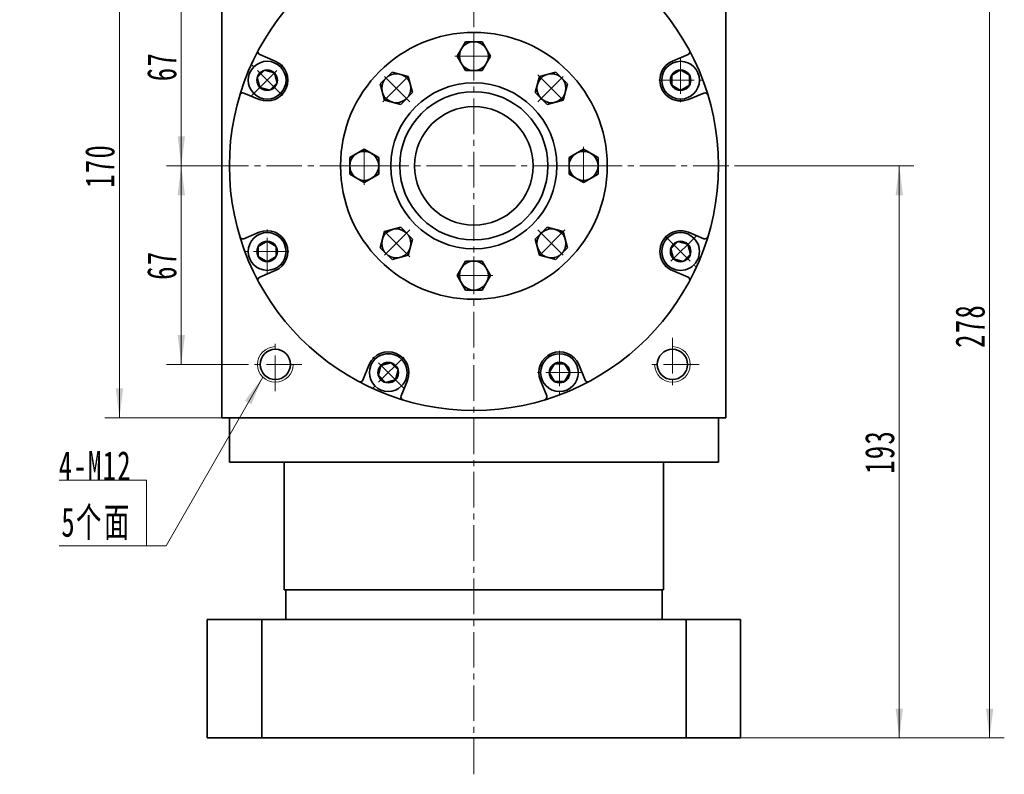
# Model space of a CAD drawing. Header units: millimetres. Extents: x 26 to 1187, y 84 to 860.
# Tile 4 of 5: x 552 to 884, y 437 to 692. Entities that reach past the tile are written whole.
import ezdxf

# ---------------------------------------------------------------- set-up
doc = ezdxf.new("R2010")
doc.units = ezdxf.units.MM
doc.set_wipeout_variables(frame=1)
doc.linetypes.add('点画线', pattern=[18, 12, -2, 2, -2])
doc.layers.get('0').update_dxf_attribs({"lineweight": 35})
for name, color, linetype, lineweight in [('中心线层', 1, '点画线', 18), ('尺寸线层', 3, 'Continuous', 18), ('粗实线层', 7, 'Continuous', 35)]:
    doc.layers.add(name, color=color, linetype=linetype, lineweight=lineweight)
doc.styles.add('标准', font='txt', dxfattribs={"width": 0.667})
doc.dimstyles.new('a4-1-1.5', dxfattribs={"dimtxt": 4.5, "dimasz": 4.5, "dimexe": 2.25, "dimexo": 0, "dimgap": 0.75, "dimtad": 1, "dimdec": 3, "dimdsep": 46, "dimtxsty": '标准', "dimblk": '_CAXARROW', "dimcen": 0, "dimdle": 6, "dimazin": 2, "dimtfac": 0.707107, "dimtdec": 3, "dimtix": 1, "dimtmove": 2, "dimatfit": 3, "dimfxl": 0, "dimfrac": 2, "dimtolj": 1, "dimtzin": 0, "dimarcsym": 0})

# ---------------------------------------------------------------- blocks, each defined once
blk = doc.blocks.new('*X9')
at = {"layer": '尺寸线层', "linetype": 'Continuous'}
for points in [[(606.12, 709.76), (607.36, 699.86), (604.88, 699.86)], [(606.12, 642.76), (607.36, 652.66), (604.88, 652.66)]]:
    blk.add_hatch(color=0, dxfattribs=at).paths.add_polyline_path(points, flags=0)
at = {"layer": '尺寸线层', "color": 0, "linetype": 'Continuous'}
for p, q in [((628.84, 709.76), (601.17, 709.76)), ((606.12, 709.76), (606.12, 642.76)), ((616.84, 642.76), (601.17, 642.76))]:
    blk.add_line(p, q, dxfattribs=at)
at = {"layer": '尺寸线层', "color": 0, "insert": (599.58, 676.26), "char_height": 9.9, "width": 19.8, "attachment_point": 5, "rotation": 90, "line_spacing_factor": 1.15057, "style": '标准'}
blk.add_mtext('\\T1.1;67', dxfattribs=at)
blk = doc.blocks.new('_CAXARROW')
blk.add_hatch(color=0).paths.add_polyline_path([(0, 0), (-1, 0.125), (-1, -0.125)], flags=0)
blk = doc.blocks.new('*X10')
at = {"layer": '尺寸线层', "linetype": 'Continuous'}
for points in [[(606.12, 642.76), (607.36, 632.86), (604.88, 632.86)], [(606.12, 575.76), (607.36, 585.66), (604.88, 585.66)]]:
    blk.add_hatch(color=0, dxfattribs=at).paths.add_polyline_path(points, flags=0)
at = {"layer": '尺寸线层', "color": 0, "linetype": 'Continuous'}
for p, q in [((616.84, 642.76), (601.17, 642.76)), ((606.12, 642.76), (606.12, 575.76)), ((628.84, 575.76), (601.17, 575.76))]:
    blk.add_line(p, q, dxfattribs=at)
at = {"layer": '尺寸线层', "color": 0, "insert": (599.58, 609.26), "char_height": 9.9, "width": 19.8, "attachment_point": 5, "rotation": 90, "line_spacing_factor": 1.15057, "style": '标准'}
blk.add_mtext('\\T1.1;67', dxfattribs=at)
blk = doc.blocks.new('*X11')
at = {"layer": '尺寸线层', "linetype": 'Continuous'}
for points in [[(585.25, 727.76), (586.49, 717.86), (584.02, 717.86)], [(585.25, 557.76), (586.49, 567.66), (584.02, 567.66)]]:
    blk.add_hatch(color=0, dxfattribs=at).paths.add_polyline_path(points, flags=0)
at = {"layer": '尺寸线层', "color": 0, "linetype": 'Continuous'}
for p, q in [((619.84, 727.76), (580.3, 727.76)), ((585.25, 727.76), (585.25, 557.76)), ((619.84, 557.76), (580.3, 557.76))]:
    blk.add_line(p, q, dxfattribs=at)
at = {"layer": '尺寸线层', "color": 0, "insert": (578.68, 642.76), "char_height": 9.9, "width": 27.1215, "attachment_point": 5, "rotation": 90, "line_spacing_factor": 1.15057, "style": '标准'}
blk.add_mtext('\\T1.1;170', dxfattribs=at)
blk = doc.blocks.new('*X13')
at = {"layer": '尺寸线层', "linetype": 'Continuous'}
blk.add_hatch(color=0, dxfattribs=at).paths.add_polyline_path([(39.19, 56.94), (35.35, 47.73), (33.2, 48.96)], flags=0)
at = {"layer": '尺寸线层', "color": 0, "linetype": 'Continuous'}
blk.add_line((39.19, 56.94), (6.6, 0), dxfattribs=at)
at = {"layer": '尺寸线层', "color": 0}
for p, q in [((0, 22.2), (-29.53, 22.2)), ((0, 0), (0, 22.2)), ((0, 0), (-29.53, 0)), ((6.6, 0), (0, 0))]:
    blk.add_line(p, q, dxfattribs=at)
at = {"layer": '尺寸线层', "color": 0, "insert": (-4.95, 1.98), "char_height": 9.9, "width": 49.1522, "attachment_point": 9, "line_spacing_factor": 1.15057, "style": '标准'}
blk.add_mtext('\\T1.1;4-M12\\P5个面', dxfattribs=at)
blk = doc.blocks.new('*X12')
at = {"layer": '中心线层', "linetype": '点画线', "lineweight": 18}
for p, q in [((0, -7.37), (0, 7.37)), ((-7.37, 0), (7.37, 0))]:
    blk.add_line(p, q, dxfattribs=at)
at = {"layer": '粗实线层'}
for p, q in [((-3.46, 0), (-1.73, 3)), ((-3.46, 0), (-1.73, -3)), ((-1.73, 3), (1.73, 3)), ((3.46, 0), (1.73, 3)), ((3.46, 0), (1.73, 3)), ((3.46, 0), (1.73, -3)), ((-1.73, -3), (1.73, -3))]:
    blk.add_line(p, q, dxfattribs=at)
blk.add_circle((0, 0), 3.46, dxfattribs=at)
for start, end in [(0, 180), (180, 0)]:
    blk.add_arc((0, 0), 6.37, start, end, dxfattribs=at)
blk = doc.blocks.new('*X15')
at = {"layer": '中心线层', "linetype": '点画线', "lineweight": 18}
for p, q in [((0, -6.4), (0, 6.4)), ((6.4, 0), (-6.4, 0))]:
    blk.add_line(p, q, dxfattribs=at)
at = {"layer": '粗实线层'}
for p, q in [((0, 5.65), (-4.89, 2.82)), ((4.89, 2.82), (0, 5.65)), ((-4.89, 2.82), (-4.89, -2.82)), ((4.89, 2.82), (4.89, -2.82)), ((-4.89, -2.82), (0, -5.65)), ((0, -5.65), (4.89, -2.82))]:
    blk.add_line(p, q, dxfattribs=at)
blk.add_circle((0, 0), 4.89, dxfattribs=at)
blk = doc.blocks.new('435GGHH_1')
at = {"layer": '粗实线层'}
for radius in [28, 25]:
    blk.add_circle((0, 0), radius, dxfattribs=at)
blk.add_wipeout([(-32.11, 0), (-32.11, 0.9), (-32.11, 0.9), (-32.11, 2.82), (-32.11, 2.82), (-34.56, 4.23), (-34.56, 4.23), (-37, 5.65), (-37, 5.65), (-39.45, 4.23), (-39.45, 4.23), (-41.89, 2.82), (-41.89, 2.82), (-41.89, 0.9), (-41.89, 0.9), (-41.89, 0), (-41.89, 0), (-41.89, -2.82), (-41.89, -2.82), (-39.45, -4.23), (-39.45, -4.23), (-37, -5.65), (-37, -5.65), (-34.56, -4.23), (-34.56, -4.23), (-32.11, -2.82), (-32.11, -2.82)]).dxf.layer = '粗实线层'
blk.add_circle((0, 0), 45, dxfattribs=at)
blk.add_blockref('*X15', (-37, 0), dxfattribs=at)
for points in [[(0, 32.11), (0.9, 32.11), (0.9, 32.11), (2.82, 32.11), (2.82, 32.11), (4.23, 34.55), (4.23, 34.55), (5.65, 37), (5.65, 37), (4.23, 39.44), (4.23, 39.44), (2.82, 41.89), (2.82, 41.89), (0.9, 41.89), (0.9, 41.89), (0, 41.89), (0, 41.89), (-2.82, 41.89), (-2.82, 41.89), (-4.23, 39.44), (-4.23, 39.44), (-5.65, 37), (-5.65, 37), (-4.23, 34.55), (-4.23, 34.55), (-2.82, 32.11), (-2.82, 32.11)], [(-22.71, 22.71), (-22.07, 23.34), (-22.07, 23.34), (-20.71, 24.7), (-20.71, 24.7), (-21.44, 27.43), (-21.44, 27.43), (-22.17, 30.16), (-22.17, 30.16), (-24.9, 30.89), (-24.9, 30.89), (-27.62, 31.62), (-27.62, 31.62), (-28.98, 30.26), (-28.98, 30.26), (-29.62, 29.62), (-29.62, 29.62), (-31.62, 27.62), (-31.62, 27.62), (-30.89, 24.9), (-30.89, 24.9), (-30.16, 22.17), (-30.16, 22.17), (-27.43, 21.44), (-27.43, 21.44), (-24.7, 20.71), (-24.7, 20.71)], [(22.71, 22.71), (23.34, 22.07), (23.34, 22.07), (24.7, 20.71), (24.7, 20.71), (27.43, 21.44), (27.43, 21.44), (30.16, 22.17), (30.16, 22.17), (30.89, 24.9), (30.89, 24.9), (31.62, 27.62), (31.62, 27.62), (30.26, 28.98), (30.26, 28.98), (29.62, 29.62), (29.62, 29.62), (27.62, 31.62), (27.62, 31.62), (24.9, 30.89), (24.9, 30.89), (22.17, 30.16), (22.17, 30.16), (21.44, 27.43), (21.44, 27.43), (20.71, 24.7), (20.71, 24.7)], [(32.11, 0), (32.11, -0.9), (32.11, -0.9), (32.11, -2.82), (32.11, -2.82), (34.55, -4.23), (34.55, -4.23), (37, -5.65), (37, -5.65), (39.44, -4.23), (39.44, -4.23), (41.89, -2.82), (41.89, -2.82), (41.89, -0.9), (41.89, -0.9), (41.89, 0), (41.89, 0), (41.89, 2.82), (41.89, 2.82), (39.44, 4.23), (39.44, 4.23), (37, 5.65), (37, 5.65), (34.55, 4.23), (34.55, 4.23), (32.11, 2.82), (32.11, 2.82)], [(-22.71, -22.71), (-23.34, -22.07), (-23.34, -22.07), (-24.7, -20.71), (-24.7, -20.71), (-27.43, -21.44), (-27.43, -21.44), (-30.16, -22.17), (-30.16, -22.17), (-30.89, -24.9), (-30.89, -24.9), (-31.62, -27.62), (-31.62, -27.62), (-30.26, -28.98), (-30.26, -28.98), (-29.62, -29.62), (-29.62, -29.62), (-27.62, -31.62), (-27.62, -31.62), (-24.9, -30.89), (-24.9, -30.89), (-22.17, -30.16), (-22.17, -30.16), (-21.44, -27.43), (-21.44, -27.43), (-20.71, -24.7), (-20.71, -24.7)], [(22.71, -22.71), (22.07, -23.34), (22.07, -23.34), (20.71, -24.7), (20.71, -24.7), (21.44, -27.43), (21.44, -27.43), (22.17, -30.16), (22.17, -30.16), (24.9, -30.89), (24.9, -30.89), (27.62, -31.62), (27.62, -31.62), (28.98, -30.26), (28.98, -30.26), (29.62, -29.62), (29.62, -29.62), (31.62, -27.62), (31.62, -27.62), (30.89, -24.9), (30.89, -24.9), (30.16, -22.17), (30.16, -22.17), (27.43, -21.44), (27.43, -21.44), (24.7, -20.71), (24.7, -20.71)], [(0, -32.11), (-0.9, -32.11), (-0.9, -32.11), (-2.82, -32.11), (-2.82, -32.11), (-4.23, -34.56), (-4.23, -34.56), (-5.65, -37), (-5.65, -37), (-4.23, -39.45), (-4.23, -39.45), (-2.82, -41.89), (-2.82, -41.89), (-0.9, -41.89), (-0.9, -41.89), (0, -41.89), (0, -41.89), (2.82, -41.89), (2.82, -41.89), (4.23, -39.45), (4.23, -39.45), (5.65, -37), (5.65, -37), (4.23, -34.56), (4.23, -34.56), (2.82, -32.11), (2.82, -32.11)]]:
    blk.add_wipeout(points).dxf.layer = '粗实线层'
for p, rotation in [((0, 37), 270), ((-26.16, 26.16), 315.0000000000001), ((26.16, 26.16), 225.0000000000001), ((37, 0), 180), ((-26.16, -26.16), 45.00000000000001), ((26.16, -26.16), 135.0000000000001), ((0, -37), 90)]:
    blk.add_blockref('*X15', p, dxfattribs=dict(at, rotation=rotation))
blk = doc.blocks.new('*X44')
at = {"layer": '尺寸线层', "linetype": 'Continuous'}
for points in [[(878.88, 727.76), (880.11, 717.86), (877.64, 717.86)], [(878.88, 449.76), (880.11, 459.66), (877.64, 459.66)]]:
    blk.add_hatch(color=0, dxfattribs=at).paths.add_polyline_path(points, flags=0)
at = {"layer": '尺寸线层', "color": 0, "linetype": 'Continuous'}
for p, q in [((789.84, 727.76), (883.83, 727.76)), ((878.88, 727.76), (878.88, 449.76)), ((794.84, 449.76), (883.83, 449.76))]:
    blk.add_line(p, q, dxfattribs=at)
at = {"layer": '尺寸线层', "color": 0, "insert": (872.33, 588.76), "char_height": 9.9, "width": 28.1544, "attachment_point": 5, "rotation": 90, "line_spacing_factor": 1.15057, "style": '标准'}
blk.add_mtext('\\T1.1;278', dxfattribs=at)
blk = doc.blocks.new('*X45')
at = {"layer": '尺寸线层', "linetype": 'Continuous'}
for points in [[(848.39, 642.76), (849.62, 632.86), (847.15, 632.86)], [(848.39, 449.76), (849.62, 459.66), (847.15, 459.66)]]:
    blk.add_hatch(color=0, dxfattribs=at).paths.add_polyline_path(points, flags=0)
at = {"layer": '尺寸线层', "color": 0, "linetype": 'Continuous'}
for p, q in [((792.84, 642.76), (853.34, 642.76)), ((848.39, 642.76), (848.39, 449.76)), ((794.84, 449.76), (853.34, 449.76))]:
    blk.add_line(p, q, dxfattribs=at)
at = {"layer": '尺寸线层', "color": 0, "insert": (841.81, 546.26), "char_height": 9.9, "width": 26.9001, "attachment_point": 5, "rotation": 90, "line_spacing_factor": 1.15057, "style": '标准'}
blk.add_mtext('\\T1.1;193', dxfattribs=at)

msp = doc.modelspace()

# ---------------------------------------------------------------- linework, layer by layer
at = {"layer": '中心线层'}
for p, q in [((704.8446, 437.4947), (704.8446, 730.7598)), ((616.8446, 642.7598), (792.8446, 642.7598)), ((637.8446, 566.7598), (637.8446, 584.7598)), ((771.8446, 584.7598), (771.8446, 566.7598)), ((646.8446, 575.7598), (628.8446, 575.7598)), ((780.8446, 575.7598), (762.8446, 575.7598))]:
    msp.add_line(p, q, dxfattribs=at)
at = {"layer": '粗实线层'}
for p, q in [((619.8446, 557.7598), (619.8446, 727.7598)), ((789.8446, 557.7598), (789.8446, 727.7598)), ((622.3446, 557.7598), (622.3446, 542.7598)), ((787.3446, 557.7598), (787.3446, 542.7598)), ((622.3446, 542.7598), (787.3446, 542.7598)), ((640.8446, 499.7598), (640.8446, 542.7598)), ((768.8446, 499.7598), (768.8446, 542.7598)), ((640.8446, 499.7598), (768.8446, 499.7598)), ((641.3446, 489.7598), (641.3446, 499.7598)), ((768.3446, 489.7598), (768.3446, 499.7598)), ((614.8446, 489.7598), (794.8446, 489.7598)), ((614.8446, 489.7598), (614.8446, 449.7598)), ((633.2555, 449.7598), (633.2555, 489.7598)), ((641.3446, 489.7598), (768.3446, 489.7598)), ((776.4337, 449.7598), (776.4337, 489.7598)), ((794.8446, 449.7598), (794.8446, 489.7598)), ((614.8446, 449.7598), (794.8446, 449.7598))]:
    msp.add_line(p, q, dxfattribs=at)
msp.add_lwpolyline([(789.8446, 557.7598), (619.8446, 557.7598)], dxfattribs=at)
for centre, radius in [((704.8446, 642.7598), 82.5), ((637.8446, 575.7598), 5.1), ((771.8446, 575.7598), 5.1)]:
    msp.add_circle(centre, radius, dxfattribs=at)
for centre, start, end in [((632.9735, 681.1889), 151.866752, 247.500022), ((776.7157, 681.1889), 292.499978, 28.133248), ((632.9735, 604.3307), 112.499978, 208.133248), ((776.7157, 604.3307), 331.866752, 67.500022), ((666.4155, 570.8887), 241.866752, 337.500022), ((743.2737, 570.8887), 202.499978, 298.133248)]:
    msp.add_arc(centre, 1, start, end, dxfattribs=at)
at = {"layer": '粗实线层', "lineweight": 18}
for centre, start, end in [((637.8446, 575.7598), 90, 360), ((771.8446, 575.7598), 180, 90)]:
    msp.add_arc(centre, 6, start, end, dxfattribs=at)

# ---------------------------------------------------------------- block references
at = {"layer": '尺寸线层'}
msp.add_blockref('*X13', (594.4118, 514.5775), dxfattribs=at)

# ---------------------------------------------------------------- dimensions: what is measured, and where the dimension line sits
for base, p1, p2, picture, middle in [((585.2532, 557.7598), (619.8446, 727.7598), (619.8446, 557.7598), '*X11', (578.6808, 642.7598)), ((878.877, 449.7598), (789.8446, 727.7598), (794.8446, 449.7598), '*X44', (872.3323, 588.7598)), ((606.1206, 642.7598), (628.8446, 709.7598), (616.8446, 642.7598), '*X9', (599.5759, 676.2598)), ((606.1206, 575.7598), (616.8446, 642.7598), (628.8446, 575.7598), '*X10', (599.5759, 609.2598)), ((848.385, 449.7598), (792.8446, 642.7598), (794.8446, 449.7598), '*X45', (841.8127, 546.2598))]:
    dim = msp.add_linear_dim(base=base, p1=p1, p2=p2, angle=270, dimstyle='a4-1-1.5', override={"dimscale": 2.2, "dimsah": 1, "dimtfill": 1, "dimtzin": 0}, dxfattribs=at)
    dim.commit()
    dim.dimension.update_dxf_attribs({"geometry": picture, "text_midpoint": middle})

# ---------------------------------------------------------------- next in the draw order: block references
at = {"layer": '粗实线层'}
msp.add_blockref('435GGHH_1', (704.8446, 642.7598), dxfattribs=at)

# ---------------------------------------------------------------- next in the draw order: wipeouts: each hides what was drawn before it
for points in [[(639.5924, 676.1531), (639.5684, 676.177), (639.5443, 676.2007), (639.5201, 676.2243), (639.4958, 676.2478), (639.4713, 676.2711), (639.4467, 676.2943), (639.422, 676.3174), (639.3971, 676.3403), (639.3721, 676.3631), (639.3471, 676.3858), (639.3219, 676.4083), (639.2965, 676.4307), (639.2711, 676.453), (639.2455, 676.4751), (639.2198, 676.4971), (639.194, 676.519), (639.1681, 676.5407), (639.1421, 676.5623), (639.116, 676.5838), (639.0897, 676.6051), (639.0633, 676.6262), (639.0369, 676.6473), (639.0103, 676.6682), (638.9836, 676.6889), (638.9568, 676.7095), (638.9298, 676.73), (638.9028, 676.7503), (638.8757, 676.7705), (638.8484, 676.7905), (638.8211, 676.8104), (638.8211, 676.8104), (638.5744, 676.9801), (638.32, 677.138), (638.0584, 677.2837), (637.7903, 677.417), (637.5162, 677.5375), (637.2367, 677.6451), (636.9525, 677.7393), (636.6642, 677.8201), (636.3724, 677.8872), (636.0777, 677.9406), (635.7809, 677.98), (635.4826, 678.0054), (635.1834, 678.0167), (634.8839, 678.014), (634.585, 677.9972), (634.2872, 677.9664), (633.9911, 677.9215), (633.6975, 677.8628), (633.4069, 677.7904), (633.1201, 677.7044), (632.8377, 677.6049), (632.5602, 677.4924), (632.2884, 677.3668), (632.0227, 677.2287), (631.7639, 677.0782), (631.5124, 676.9157), (631.2688, 676.7415), (631.0337, 676.5561), (630.8076, 676.3598), (630.5909, 676.1531), (630.5909, 676.1531), (630.3842, 675.9365), (630.188, 675.7104), (630.0026, 675.4752), (629.8284, 675.2317), (629.6659, 674.9802), (629.5154, 674.7213), (629.3772, 674.4557), (629.2517, 674.1838), (629.1391, 673.9064), (629.0397, 673.6239), (628.9537, 673.3371), (628.8812, 673.0466), (628.8225, 672.753), (628.7777, 672.4569), (628.7469, 672.1591), (628.7301, 671.8601), (628.7273, 671.5607), (628.7387, 671.2615), (628.7641, 670.9632), (628.8035, 670.6663), (628.8568, 670.3717), (628.924, 670.0799), (629.0048, 669.7916), (629.099, 669.5073), (629.2065, 669.2279), (629.3271, 668.9538), (629.4604, 668.6857), (629.6061, 668.4241), (629.764, 668.1697), (629.9337, 667.923), (629.9337, 667.923), (629.9536, 667.8956), (629.9736, 667.8684), (629.9938, 667.8413), (630.0141, 667.8142), (630.0346, 667.7873), (630.0552, 667.7605), (630.0759, 667.7338), (630.0968, 667.7072), (630.1178, 667.6807), (630.139, 667.6544), (630.1603, 667.6281), (630.1818, 667.602), (630.2033, 667.5759), (630.2251, 667.55), (630.2469, 667.5242), (630.2689, 667.4985), (630.2911, 667.473), (630.3133, 667.4475), (630.3357, 667.4222), (630.3583, 667.397), (630.381, 667.3719), (630.4038, 667.347), (630.4267, 667.3221), (630.4498, 667.2974), (630.473, 667.2728), (630.4963, 667.2483), (630.5198, 667.224), (630.5434, 667.1997), (630.5671, 667.1756), (630.5909, 667.1517), (630.5909, 667.1517), (630.8327, 666.9223), (631.086, 666.7059), (631.3504, 666.503), (631.625, 666.3143), (631.9092, 666.1401), (632.202, 665.9811), (632.5028, 665.8377), (632.8107, 665.7102), (633.1248, 665.5989), (633.4443, 665.5043), (633.7683, 665.4265), (634.096, 665.3658), (634.4263, 665.3223), (634.7585, 665.2961), (635.0917, 665.2874), (635.4248, 665.2961), (635.757, 665.3223), (636.0874, 665.3658), (636.415, 665.4265), (636.7391, 665.5043), (637.0586, 665.5989), (637.3727, 665.7102), (637.6805, 665.8377), (637.9813, 665.9811), (638.2742, 666.1401), (638.5583, 666.3143), (638.8329, 666.503), (639.0973, 666.7059), (639.3507, 666.9223), (639.5924, 667.1517), (639.5924, 667.1517), (639.8218, 667.3934), (640.0382, 667.6468), (640.2411, 667.9111), (640.4298, 668.1858), (640.6039, 668.4699), (640.7629, 668.7628), (640.9064, 669.0635), (641.0339, 669.3714), (641.1451, 669.6855), (641.2398, 670.005), (641.3176, 670.329), (641.3783, 670.6567), (641.4218, 670.9871), (641.4479, 671.3193), (641.4567, 671.6524), (641.4479, 671.9855), (641.4218, 672.3177), (641.3783, 672.6481), (641.3176, 672.9758), (641.2398, 673.2998), (641.1451, 673.6193), (641.0339, 673.9334), (640.9064, 674.2413), (640.7629, 674.542), (640.6039, 674.8349), (640.4298, 675.119), (640.2411, 675.3937), (640.0382, 675.658), (639.8218, 675.9114)], [(774.5975, 665.2874), (774.6313, 665.2875), (774.6651, 665.2878), (774.6989, 665.2882), (774.7327, 665.2888), (774.7665, 665.2896), (774.8003, 665.2906), (774.8341, 665.2918), (774.8679, 665.2931), (774.9017, 665.2947), (774.9355, 665.2964), (774.9692, 665.2983), (775.003, 665.3003), (775.0367, 665.3026), (775.0704, 665.305), (775.1042, 665.3076), (775.1379, 665.3104), (775.1715, 665.3133), (775.2052, 665.3165), (775.2389, 665.3198), (775.2725, 665.3233), (775.3061, 665.327), (775.3397, 665.3308), (775.3733, 665.3349), (775.4068, 665.3391), (775.4404, 665.3435), (775.4739, 665.348), (775.5073, 665.3528), (775.5408, 665.3577), (775.5742, 665.3628), (775.6076, 665.3681), (775.6076, 665.3681), (775.9021, 665.4225), (776.1936, 665.4908), (776.4816, 665.5727), (776.7655, 665.668), (777.0445, 665.7766), (777.3181, 665.8982), (777.5858, 666.0325), (777.8468, 666.1792), (778.1006, 666.3381), (778.3466, 666.5087), (778.5844, 666.6908), (778.8133, 666.8838), (779.0329, 667.0873), (779.2427, 667.3009), (779.4422, 667.5242), (779.631, 667.7566), (779.8086, 667.9977), (779.9748, 668.2468), (780.129, 668.5035), (780.2709, 668.7671), (780.4004, 669.0371), (780.5169, 669.3129), (780.6204, 669.5939), (780.7106, 669.8794), (780.7872, 670.1689), (780.8501, 670.4616), (780.8992, 670.757), (780.9343, 671.0544), (780.9554, 671.3531), (780.9625, 671.6524), (780.9625, 671.6524), (780.9554, 671.9517), (780.9343, 672.2504), (780.8992, 672.5478), (780.8501, 672.8432), (780.7872, 673.1359), (780.7106, 673.4254), (780.6204, 673.7109), (780.5169, 673.9919), (780.4004, 674.2677), (780.2709, 674.5377), (780.129, 674.8013), (779.9748, 675.058), (779.8086, 675.3071), (779.631, 675.5482), (779.4422, 675.7806), (779.2427, 676.0039), (779.0329, 676.2175), (778.8133, 676.421), (778.5844, 676.614), (778.3466, 676.7961), (778.1006, 676.9667), (777.8468, 677.1256), (777.5858, 677.2723), (777.3181, 677.4066), (777.0445, 677.5282), (776.7655, 677.6368), (776.4816, 677.7321), (776.1936, 677.814), (775.9021, 677.8823), (775.6076, 677.9367), (775.6076, 677.9367), (775.5742, 677.942), (775.5408, 677.9471), (775.5073, 677.952), (775.4739, 677.9568), (775.4404, 677.9613), (775.4068, 677.9657), (775.3733, 677.9699), (775.3397, 677.974), (775.3061, 677.9778), (775.2725, 677.9815), (775.2389, 677.985), (775.2052, 677.9883), (775.1715, 677.9915), (775.1379, 677.9944), (775.1042, 677.9972), (775.0704, 677.9998), (775.0367, 678.0022), (775.003, 678.0045), (774.9692, 678.0065), (774.9355, 678.0084), (774.9017, 678.0101), (774.8679, 678.0117), (774.8341, 678.013), (774.8003, 678.0142), (774.7665, 678.0152), (774.7327, 678.016), (774.6989, 678.0166), (774.6651, 678.017), (774.6313, 678.0173), (774.5975, 678.0174), (774.5975, 678.0174), (774.2644, 678.0087), (773.9322, 677.9825), (773.6018, 677.939), (773.2741, 677.8783), (772.9501, 677.8005), (772.6306, 677.7059), (772.3165, 677.5946), (772.0086, 677.4671), (771.7078, 677.3237), (771.415, 677.1647), (771.1309, 676.9905), (770.8562, 676.8018), (770.5919, 676.5989), (770.3385, 676.3825), (770.0967, 676.1531), (769.8674, 675.9114), (769.6509, 675.658), (769.4481, 675.3937), (769.2593, 675.119), (769.0852, 674.8349), (768.9262, 674.542), (768.7828, 674.2413), (768.6552, 673.9334), (768.544, 673.6193), (768.4494, 673.2998), (768.3716, 672.9758), (768.3108, 672.6481), (768.2673, 672.3177), (768.2412, 671.9855), (768.2325, 671.6524), (768.2325, 671.6524), (768.2412, 671.3193), (768.2673, 670.9871), (768.3108, 670.6567), (768.3716, 670.329), (768.4494, 670.005), (768.544, 669.6855), (768.6552, 669.3714), (768.7828, 669.0635), (768.9262, 668.7628), (769.0852, 668.4699), (769.2593, 668.1858), (769.4481, 667.9111), (769.6509, 667.6468), (769.8674, 667.3934), (770.0967, 667.1517), (770.3385, 666.9223), (770.5919, 666.7059), (770.8562, 666.503), (771.1309, 666.3143), (771.415, 666.1401), (771.7078, 665.9811), (772.0086, 665.8377), (772.3165, 665.7102), (772.6306, 665.5989), (772.9501, 665.5043), (773.2741, 665.4265), (773.6018, 665.3658), (773.9322, 665.3223), (774.2644, 665.2961)], [(635.0917, 620.2322), (635.0579, 620.2321), (635.024, 620.2318), (634.9902, 620.2314), (634.9564, 620.2308), (634.9226, 620.23), (634.8888, 620.229), (634.855, 620.2278), (634.8212, 620.2265), (634.7875, 620.2249), (634.7537, 620.2232), (634.7199, 620.2213), (634.6862, 620.2193), (634.6524, 620.217), (634.6187, 620.2146), (634.585, 620.212), (634.5513, 620.2092), (634.5176, 620.2063), (634.4839, 620.2031), (634.4503, 620.1998), (634.4166, 620.1963), (634.383, 620.1926), (634.3494, 620.1888), (634.3159, 620.1847), (634.2823, 620.1805), (634.2488, 620.1761), (634.2153, 620.1716), (634.1818, 620.1668), (634.1483, 620.1619), (634.1149, 620.1568), (634.0815, 620.1515), (634.0815, 620.1515), (633.7871, 620.0971), (633.4955, 620.0288), (633.2075, 619.9469), (632.9237, 619.8516), (632.6446, 619.743), (632.371, 619.6214), (632.1034, 619.4871), (631.8424, 619.3404), (631.5886, 619.1815), (631.3425, 619.0109), (631.1048, 618.8288), (630.8758, 618.6359), (630.6562, 618.4323), (630.4464, 618.2187), (630.2469, 617.9954), (630.0582, 617.763), (629.8805, 617.5219), (629.7144, 617.2728), (629.5602, 617.0161), (629.4182, 616.7525), (629.2888, 616.4825), (629.1722, 616.2067), (629.0687, 615.9257), (628.9786, 615.6402), (628.902, 615.3507), (628.839, 615.058), (628.79, 614.7626), (628.7548, 614.4652), (628.7337, 614.1665), (628.7267, 613.8672), (628.7267, 613.8672), (628.7337, 613.5679), (628.7548, 613.2692), (628.79, 612.9718), (628.839, 612.6764), (628.902, 612.3837), (628.9786, 612.0942), (629.0687, 611.8087), (629.1722, 611.5277), (629.2888, 611.2519), (629.4182, 610.9819), (629.5602, 610.7183), (629.7144, 610.4616), (629.8805, 610.2125), (630.0582, 609.9714), (630.2469, 609.739), (630.4464, 609.5157), (630.6562, 609.3021), (630.8758, 609.0986), (631.1048, 608.9056), (631.3425, 608.7235), (631.5886, 608.5529), (631.8424, 608.394), (632.1034, 608.2473), (632.371, 608.113), (632.6446, 607.9914), (632.9237, 607.8828), (633.2075, 607.7875), (633.4955, 607.7056), (633.7871, 607.6373), (634.0815, 607.5829), (634.0815, 607.5829), (634.1149, 607.5776), (634.1483, 607.5725), (634.1818, 607.5676), (634.2153, 607.5628), (634.2488, 607.5583), (634.2823, 607.5539), (634.3159, 607.5497), (634.3494, 607.5456), (634.383, 607.5418), (634.4166, 607.5381), (634.4503, 607.5346), (634.4839, 607.5313), (634.5176, 607.5281), (634.5513, 607.5252), (634.585, 607.5224), (634.6187, 607.5198), (634.6524, 607.5174), (634.6862, 607.5151), (634.7199, 607.5131), (634.7537, 607.5112), (634.7875, 607.5095), (634.8212, 607.5079), (634.855, 607.5066), (634.8888, 607.5054), (634.9226, 607.5044), (634.9564, 607.5036), (634.9902, 607.503), (635.024, 607.5026), (635.0579, 607.5023), (635.0917, 607.5022), (635.0917, 607.5022), (635.4248, 607.5109), (635.757, 607.5371), (636.0874, 607.5806), (636.415, 607.6413), (636.7391, 607.7191), (637.0586, 607.8137), (637.3727, 607.925), (637.6805, 608.0525), (637.9813, 608.1959), (638.2742, 608.355), (638.5583, 608.5291), (638.8329, 608.7178), (639.0973, 608.9207), (639.3507, 609.1371), (639.5924, 609.3665), (639.8218, 609.6082), (640.0382, 609.8616), (640.2411, 610.1259), (640.4298, 610.4006), (640.6039, 610.6847), (640.7629, 610.9776), (640.9064, 611.2783), (641.0339, 611.5862), (641.1451, 611.9003), (641.2398, 612.2198), (641.3176, 612.5438), (641.3783, 612.8715), (641.4218, 613.2019), (641.4479, 613.5341), (641.4567, 613.8672), (641.4567, 613.8672), (641.4479, 614.2003), (641.4218, 614.5325), (641.3783, 614.8629), (641.3176, 615.1906), (641.2398, 615.5146), (641.1451, 615.8341), (641.0339, 616.1482), (640.9064, 616.4561), (640.7629, 616.7569), (640.6039, 617.0497), (640.4298, 617.3338), (640.2411, 617.6085), (640.0382, 617.8728), (639.8218, 618.1262), (639.5924, 618.3679), (639.3507, 618.5973), (639.0973, 618.8137), (638.8329, 619.0166), (638.5583, 619.2053), (638.2742, 619.3795), (637.9813, 619.5385), (637.6805, 619.6819), (637.3727, 619.8094), (637.0586, 619.9207), (636.7391, 620.0153), (636.415, 620.0931), (636.0874, 620.1538), (635.757, 620.1973), (635.4248, 620.2235)], [(770.0967, 609.3665), (770.1207, 609.3426), (770.1448, 609.3189), (770.169, 609.2953), (770.1934, 609.2718), (770.2179, 609.2485), (770.2425, 609.2253), (770.2672, 609.2022), (770.292, 609.1793), (770.317, 609.1565), (770.3421, 609.1338), (770.3673, 609.1113), (770.3926, 609.0889), (770.4181, 609.0666), (770.4436, 609.0445), (770.4693, 609.0225), (770.4951, 609.0006), (770.521, 608.9789), (770.547, 608.9573), (770.5732, 608.9358), (770.5994, 608.9145), (770.6258, 608.8934), (770.6523, 608.8723), (770.6789, 608.8514), (770.7056, 608.8307), (770.7324, 608.8101), (770.7593, 608.7896), (770.7863, 608.7693), (770.8135, 608.7491), (770.8407, 608.7291), (770.8681, 608.7092), (770.8681, 608.7092), (771.1148, 608.5395), (771.3692, 608.3816), (771.6307, 608.2359), (771.8989, 608.1026), (772.173, 607.9821), (772.4524, 607.8745), (772.7366, 607.7803), (773.025, 607.6995), (773.3168, 607.6324), (773.6114, 607.579), (773.9082, 607.5396), (774.2066, 607.5142), (774.5058, 607.5029), (774.8052, 607.5056), (775.1042, 607.5224), (775.402, 607.5533), (775.698, 607.5981), (775.9917, 607.6568), (776.2822, 607.7292), (776.569, 607.8152), (776.8514, 607.9147), (777.1289, 608.0272), (777.4008, 608.1528), (777.6664, 608.2909), (777.9253, 608.4414), (778.1768, 608.6039), (778.4203, 608.7781), (778.6554, 608.9635), (778.8816, 609.1598), (779.0982, 609.3665), (779.0982, 609.3665), (779.3049, 609.5831), (779.5012, 609.8092), (779.6866, 610.0444), (779.8607, 610.2879), (780.0233, 610.5394), (780.1738, 610.7983), (780.3119, 611.0639), (780.4374, 611.3358), (780.55, 611.6132), (780.6494, 611.8957), (780.7355, 612.1825), (780.8079, 612.473), (780.8666, 612.7666), (780.9114, 613.0627), (780.9423, 613.3605), (780.9591, 613.6595), (780.9618, 613.9589), (780.9505, 614.2581), (780.925, 614.5565), (780.8856, 614.8533), (780.8323, 615.1479), (780.7652, 615.4397), (780.6844, 615.728), (780.5901, 616.0123), (780.4826, 616.2917), (780.3621, 616.5658), (780.2288, 616.8339), (780.083, 617.0955), (779.9251, 617.3499), (779.7555, 617.5966), (779.7555, 617.5966), (779.7356, 617.624), (779.7155, 617.6512), (779.6954, 617.6783), (779.675, 617.7054), (779.6546, 617.7323), (779.634, 617.7591), (779.6132, 617.7858), (779.5923, 617.8124), (779.5713, 617.8389), (779.5501, 617.8652), (779.5288, 617.8915), (779.5074, 617.9176), (779.4858, 617.9437), (779.4641, 617.9696), (779.4422, 617.9954), (779.4202, 618.0211), (779.3981, 618.0466), (779.3758, 618.0721), (779.3534, 618.0974), (779.3309, 618.1226), (779.3082, 618.1477), (779.2854, 618.1726), (779.2624, 618.1975), (779.2394, 618.2222), (779.2162, 618.2468), (779.1928, 618.2713), (779.1694, 618.2956), (779.1458, 618.3199), (779.1221, 618.344), (779.0982, 618.3679), (779.0982, 618.3679), (778.8565, 618.5973), (778.6031, 618.8137), (778.3387, 619.0166), (778.0641, 619.2053), (777.78, 619.3795), (777.4871, 619.5385), (777.1864, 619.6819), (776.8785, 619.8094), (776.5644, 619.9207), (776.2449, 620.0153), (775.9208, 620.0931), (775.5932, 620.1538), (775.2628, 620.1973), (774.9306, 620.2235), (774.5975, 620.2322), (774.2644, 620.2235), (773.9322, 620.1973), (773.6018, 620.1538), (773.2741, 620.0931), (772.9501, 620.0153), (772.6306, 619.9207), (772.3165, 619.8094), (772.0086, 619.6819), (771.7078, 619.5385), (771.415, 619.3795), (771.1309, 619.2053), (770.8562, 619.0166), (770.5919, 618.8137), (770.3385, 618.5973), (770.0967, 618.3679), (770.0967, 618.3679), (769.8674, 618.1262), (769.6509, 617.8728), (769.4481, 617.6085), (769.2593, 617.3338), (769.0852, 617.0497), (768.9262, 616.7569), (768.7828, 616.4561), (768.6552, 616.1482), (768.544, 615.8341), (768.4494, 615.5146), (768.3716, 615.1906), (768.3108, 614.8629), (768.2673, 614.5325), (768.2412, 614.2003), (768.2325, 613.8672), (768.2412, 613.5341), (768.2673, 613.2019), (768.3108, 612.8715), (768.3716, 612.5438), (768.4494, 612.2198), (768.544, 611.9003), (768.6552, 611.5862), (768.7828, 611.2783), (768.9262, 610.9776), (769.0852, 610.6847), (769.2593, 610.4006), (769.4481, 610.1259), (769.6509, 609.8616), (769.8674, 609.6082)], [(671.4512, 577.5076), (671.4274, 577.4837), (671.4037, 577.4596), (671.3801, 577.4353), (671.3566, 577.411), (671.3333, 577.3865), (671.3101, 577.3619), (671.287, 577.3372), (671.2641, 577.3123), (671.2413, 577.2874), (671.2186, 577.2623), (671.1961, 577.2371), (671.1736, 577.2118), (671.1514, 577.1863), (671.1292, 577.1607), (671.1072, 577.1351), (671.0854, 577.1093), (671.0637, 577.0834), (671.0421, 577.0573), (671.0206, 577.0312), (670.9993, 577.0049), (670.9781, 576.9786), (670.9571, 576.9521), (670.9362, 576.9255), (670.9155, 576.8988), (670.8949, 576.872), (670.8744, 576.8451), (670.8541, 576.818), (670.8339, 576.7909), (670.8139, 576.7637), (670.794, 576.7363), (670.794, 576.7363), (670.6243, 576.4896), (670.4664, 576.2352), (670.3207, 575.9736), (670.1874, 575.7055), (670.0668, 575.4314), (669.9593, 575.1519), (669.8651, 574.8677), (669.7843, 574.5794), (669.7172, 574.2876), (669.6638, 573.993), (669.6244, 573.6961), (669.599, 573.3978), (669.5876, 573.0986), (669.5904, 572.7992), (669.6072, 572.5002), (669.638, 572.2024), (669.6828, 571.9063), (669.7415, 571.6127), (669.814, 571.3222), (669.9, 571.0354), (669.9994, 570.7529), (670.112, 570.4755), (670.2375, 570.2036), (670.3757, 569.938), (670.5262, 569.6791), (670.6887, 569.4276), (670.8629, 569.1841), (671.0483, 568.9489), (671.2445, 568.7228), (671.4512, 568.5062), (671.4512, 568.5062), (671.6679, 568.2995), (671.894, 568.1032), (672.1291, 567.9178), (672.3727, 567.7436), (672.6242, 567.5811), (672.883, 567.4306), (673.1487, 567.2925), (673.4205, 567.1669), (673.698, 567.0543), (673.9804, 566.9549), (674.2672, 566.8689), (674.5578, 566.7965), (674.8514, 566.7378), (675.1475, 566.6929), (675.4453, 566.6621), (675.7442, 566.6453), (676.0437, 566.6426), (676.3429, 566.6539), (676.6412, 566.6793), (676.938, 566.7187), (677.2327, 566.7721), (677.5245, 566.8392), (677.8128, 566.92), (678.097, 567.0142), (678.3765, 567.1217), (678.6506, 567.2423), (678.9187, 567.3756), (679.1803, 567.5213), (679.4347, 567.6792), (679.6814, 567.8489), (679.6814, 567.8489), (679.7087, 567.8688), (679.736, 567.8888), (679.7631, 567.909), (679.7901, 567.9293), (679.8171, 567.9498), (679.8439, 567.9704), (679.8706, 567.9911), (679.8972, 568.012), (679.9236, 568.0331), (679.95, 568.0542), (679.9763, 568.0755), (680.0024, 568.097), (680.0284, 568.1186), (680.0544, 568.1403), (680.0801, 568.1622), (680.1058, 568.1842), (680.1314, 568.2063), (680.1568, 568.2286), (680.1822, 568.251), (680.2074, 568.2735), (680.2325, 568.2962), (680.2574, 568.319), (680.2823, 568.3419), (680.307, 568.365), (680.3316, 568.3882), (680.3561, 568.4115), (680.3804, 568.435), (680.4046, 568.4586), (680.4287, 568.4823), (680.4527, 568.5062), (680.4527, 568.5062), (680.6821, 568.7479), (680.8985, 569.0013), (681.1014, 569.2656), (681.2901, 569.5403), (681.4642, 569.8244), (681.6232, 570.1172), (681.7667, 570.418), (681.8942, 570.7259), (682.0054, 571.04), (682.1001, 571.3595), (682.1779, 571.6835), (682.2386, 572.0112), (682.2821, 572.3416), (682.3083, 572.6738), (682.317, 573.0069), (682.3083, 573.34), (682.2821, 573.6722), (682.2386, 574.0026), (682.1779, 574.3303), (682.1001, 574.6543), (682.0054, 574.9738), (681.8942, 575.2879), (681.7667, 575.5958), (681.6232, 575.8965), (681.4642, 576.1894), (681.2901, 576.4735), (681.1014, 576.7481), (680.8985, 577.0125), (680.6821, 577.2659), (680.4527, 577.5076), (680.4527, 577.5076), (680.211, 577.737), (679.9576, 577.9534), (679.6932, 578.1563), (679.4186, 578.345), (679.1345, 578.5191), (678.8416, 578.6782), (678.5409, 578.8216), (678.233, 578.9491), (677.9189, 579.0604), (677.5994, 579.155), (677.2753, 579.2328), (676.9477, 579.2935), (676.6173, 579.337), (676.2851, 579.3632), (675.952, 579.3719), (675.6189, 579.3632), (675.2867, 579.337), (674.9563, 579.2935), (674.6286, 579.2328), (674.3046, 579.155), (673.9851, 579.0604), (673.671, 578.9491), (673.3631, 578.8216), (673.0623, 578.6782), (672.7695, 578.5191), (672.4853, 578.345), (672.2107, 578.1563), (671.9463, 577.9534), (671.693, 577.737)], [(727.3722, 573.0069), (727.3723, 572.9731), (727.3725, 572.9393), (727.373, 572.9055), (727.3736, 572.8716), (727.3744, 572.8378), (727.3754, 572.804), (727.3766, 572.7702), (727.3779, 572.7365), (727.3794, 572.7027), (727.3812, 572.6689), (727.383, 572.6351), (727.3851, 572.6014), (727.3873, 572.5677), (727.3898, 572.5339), (727.3924, 572.5002), (727.3952, 572.4665), (727.3981, 572.4328), (727.4013, 572.3992), (727.4046, 572.3655), (727.4081, 572.3319), (727.4117, 572.2983), (727.4156, 572.2647), (727.4196, 572.2311), (727.4238, 572.1975), (727.4282, 572.164), (727.4328, 572.1305), (727.4375, 572.097), (727.4425, 572.0636), (727.4476, 572.0301), (727.4528, 571.9967), (727.4528, 571.9967), (727.5073, 571.7023), (727.5755, 571.4108), (727.6574, 571.1228), (727.7528, 570.8389), (727.8614, 570.5599), (727.9829, 570.2862), (728.1173, 570.0186), (728.264, 569.7576), (728.4229, 569.5038), (728.5935, 569.2578), (728.7755, 569.02), (728.9685, 568.7911), (729.1721, 568.5715), (729.3857, 568.3617), (729.609, 568.1622), (729.8414, 567.9734), (730.0825, 567.7957), (730.3316, 567.6296), (730.5882, 567.4754), (730.8519, 567.3334), (731.1219, 567.204), (731.3977, 567.0874), (731.6787, 566.984), (731.9642, 566.8938), (732.2537, 566.8172), (732.5464, 566.7543), (732.8418, 566.7052), (733.1391, 566.6701), (733.4378, 566.6489), (733.7372, 566.6419), (733.7372, 566.6419), (734.0365, 566.6489), (734.3352, 566.6701), (734.6326, 566.7052), (734.9279, 566.7543), (735.2207, 566.8172), (735.5101, 566.8938), (735.7957, 566.984), (736.0767, 567.0874), (736.3525, 567.204), (736.6225, 567.3334), (736.8861, 567.4754), (737.1428, 567.6296), (737.3919, 567.7957), (737.6329, 567.9734), (737.8653, 568.1622), (738.0886, 568.3617), (738.3023, 568.5715), (738.5058, 568.7911), (738.6988, 569.02), (738.8808, 569.2578), (739.0515, 569.5038), (739.2103, 569.7576), (739.3571, 570.0186), (739.4914, 570.2862), (739.613, 570.5599), (739.7216, 570.8389), (739.8169, 571.1228), (739.8988, 571.4108), (739.967, 571.7023), (740.0215, 571.9967), (740.0215, 571.9967), (740.0268, 572.0301), (740.0319, 572.0636), (740.0368, 572.097), (740.0415, 572.1305), (740.0461, 572.164), (740.0505, 572.1975), (740.0547, 572.2311), (740.0587, 572.2647), (740.0626, 572.2983), (740.0663, 572.3319), (740.0698, 572.3655), (740.0731, 572.3992), (740.0762, 572.4328), (740.0792, 572.4665), (740.082, 572.5002), (740.0846, 572.5339), (740.087, 572.5677), (740.0892, 572.6014), (740.0913, 572.6351), (740.0932, 572.6689), (740.0949, 572.7027), (740.0964, 572.7365), (740.0978, 572.7702), (740.0989, 572.804), (740.0999, 572.8378), (740.1007, 572.8716), (740.1014, 572.9055), (740.1018, 572.9393), (740.1021, 572.9731), (740.1022, 573.0069), (740.1022, 573.0069), (740.0934, 573.34), (740.0673, 573.6722), (740.0238, 574.0026), (739.9631, 574.3303), (739.8853, 574.6543), (739.7906, 574.9738), (739.6794, 575.2879), (739.5519, 575.5958), (739.4084, 575.8965), (739.2494, 576.1894), (739.0753, 576.4735), (738.8866, 576.7481), (738.6837, 577.0125), (738.4673, 577.2659), (738.2379, 577.5076), (737.9962, 577.737), (737.7428, 577.9534), (737.4784, 578.1563), (737.2038, 578.345), (736.9197, 578.5191), (736.6268, 578.6782), (736.3261, 578.8216), (736.0182, 578.9491), (735.7041, 579.0604), (735.3846, 579.155), (735.0605, 579.2328), (734.7329, 579.2935), (734.4025, 579.337), (734.0703, 579.3632), (733.7372, 579.3719), (733.7372, 579.3719), (733.4041, 579.3632), (733.0718, 579.337), (732.7415, 579.2935), (732.4138, 579.2328), (732.0898, 579.155), (731.7703, 579.0604), (731.4562, 578.9491), (731.1483, 578.8216), (730.8475, 578.6782), (730.5547, 578.5191), (730.2705, 578.345), (729.9959, 578.1563), (729.7315, 577.9534), (729.4782, 577.737), (729.2364, 577.5076), (729.0071, 577.2659), (728.7906, 577.0125), (728.5878, 576.7481), (728.399, 576.4735), (728.2249, 576.1894), (728.0659, 575.8965), (727.9225, 575.5958), (727.7949, 575.2879), (727.6837, 574.9738), (727.5891, 574.6543), (727.5113, 574.3303), (727.4505, 574.0026), (727.407, 573.6722), (727.3809, 573.34)]]:
    msp.add_wipeout(points).dxf.layer = '粗实线层'

# ---------------------------------------------------------------- next in the draw order: linework, layer by layer
for p, q in [((637.7705, 678.1196), (632.5908, 680.265)), ((771.9187, 678.1196), (777.0983, 680.265)), ((632.4129, 665.1852), (627.2332, 667.3307)), ((777.2763, 665.1852), (782.4559, 667.3307)), ((632.4129, 620.3344), (627.2332, 618.1889)), ((777.2763, 620.3344), (782.4559, 618.1889)), ((637.7705, 607.4), (632.5908, 605.2546)), ((771.9187, 607.4), (777.0983, 605.2546)), ((669.4848, 575.6857), (667.3393, 570.506)), ((740.2043, 575.6857), (742.3498, 570.506)), ((682.4191, 570.3281), (680.2736, 565.1485)), ((727.27, 570.3281), (729.4155, 565.1485))]:
    msp.add_line(p, q, dxfattribs=at)
msp.add_circle((704.8446, 642.7598), 20, dxfattribs=at)
for centre, radius, start, end in [((635.0917, 671.6524), 7, 247.5, 67.5), ((774.5975, 671.6524), 7, 112.5, 292.5), ((626.8506, 666.4068), 1, 67.499978, 163.133248), ((782.8386, 666.4068), 1, 16.866752, 112.500022), ((626.8506, 619.1128), 1, 196.866752, 292.500022), ((635.0917, 613.8672), 7, 292.5, 112.5), ((774.5975, 613.8672), 7, 67.5, 247.5), ((782.8386, 619.1128), 1, 247.499978, 343.133248), ((675.952, 573.0069), 7, 337.5, 157.5), ((733.7372, 573.0069), 7, 22.5, 202.5), ((681.1975, 564.7658), 1, 157.499978, 253.133248), ((728.4916, 564.7658), 1, 286.866752, 22.500022)]:
    msp.add_arc(centre, radius, start, end, dxfattribs=at)

# ---------------------------------------------------------------- next in the draw order: block references
for p, rotation in [((635.0917, 671.6524), 45.00000000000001), ((774.5975, 671.6524), 270), ((774.5975, 613.8672), 225), ((635.0917, 613.8672), 90), ((675.952, 573.0069), 135.0000000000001), ((733.7372, 573.0069), 180)]:
    msp.add_blockref('*X12', p, dxfattribs=dict(at, rotation=rotation))

doc.saveas('drawing.dxf')
